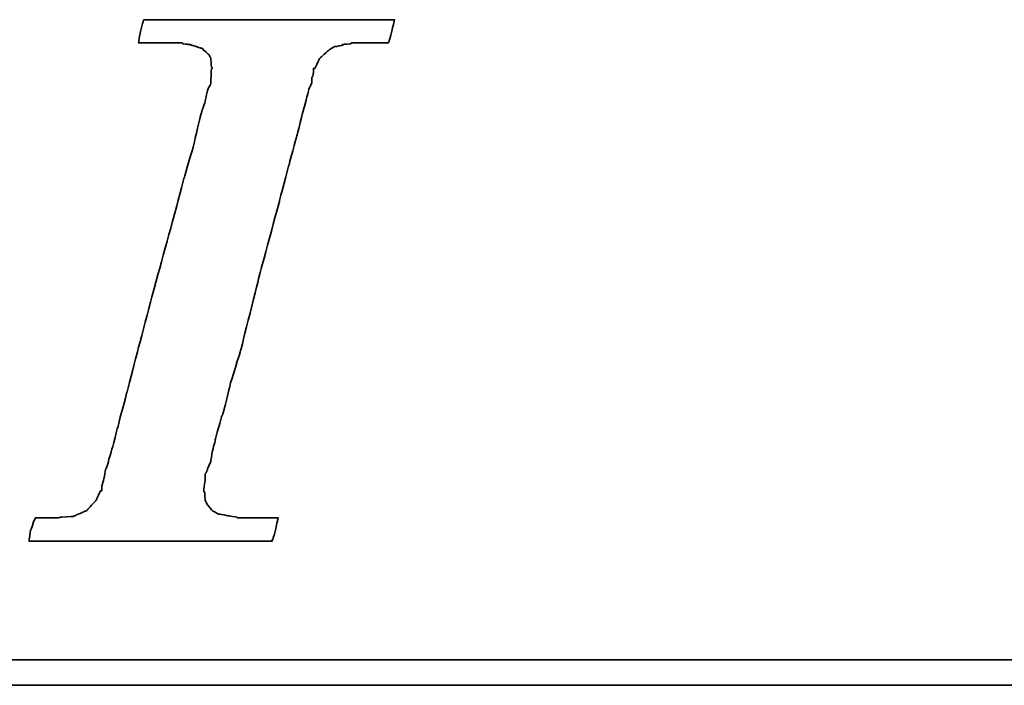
# Model space of a CAD drawing. Header units: millimetres. Extents: x -219 to -55, y 55 to 174.
# Tile 35 of 51: x -89.99 to -87.15, y 126.02 to 127.94. Entities that reach past the tile are written whole.
import ezdxf

# ---------------------------------------------------------------- set-up
doc = ezdxf.new("R2010")
doc.units = ezdxf.units.MM
doc.header["$LTSCALE"] = 0.1
doc.layers.add('DIM', color=4, linetype='CONTINUOUS')
doc.layers.add('layer 1', color=7, linetype='CONTINUOUS')

# ---------------------------------------------------------------- blocks, each defined once
blk = doc.blocks.new('TBI MOTION logo(完整正式版)')
at = {"layer": 'layer 1', "color": 22, "lineweight": 35}
for points, knots in [([(-40.59125, -7.94375), (-40.59125, -7.94375), (-40.97375, -7.94375), (-40.97375, -7.94375), (-40.97375, -7.94375), (-40.97375, -7.94375), (-41.38125, -7.94375), (-41.38125, -7.94375), (-41.38125, -7.94375), (-41.38125, -7.94375), (-41.54875, -7.94375), (-41.54875, -7.94375), (-41.54875, -7.94375), (-41.54875, -7.94375), (-41.59875, -7.94375), (-41.59875, -7.94375), (-41.59875, -7.94375), (-41.59875, -7.94375), (-41.88375, -7.94375), (-41.88375, -7.94375), (-41.88375, -7.94375), (-41.88375, -7.94375), (-41.90875, -7.91875), (-41.90875, -7.91875), (-41.90875, -7.91875), (-41.90875, -7.91875), (-42.19875, -7.87125), (-42.19875, -7.87125), (-42.19875, -7.87125), (-42.19875, -7.87125), (-42.43875, -7.82375), (-42.43875, -7.82375), (-42.43875, -7.82375), (-42.43875, -7.82375), (-42.45875, -7.82375), (-42.45875, -7.82375), (-42.45875, -7.82375), (-42.45875, -7.82375), (-42.48625, -7.82375), (-42.48625, -7.82375), (-42.48625, -7.82375), (-42.48625, -7.82375), (-42.67625, -7.72375), (-42.67625, -7.72375), (-42.67625, -7.72375), (-42.67625, -7.72375), (-42.70125, -7.70375), (-42.70125, -7.70375), (-42.70125, -7.70375), (-42.70125, -7.70375), (-42.72375, -7.67875), (-42.72375, -7.67875), (-42.72375, -7.67875), (-42.72375, -7.67875), (-42.86875, -7.48875), (-42.86875, -7.48875), (-42.86875, -7.48875), (-42.86875, -7.48875), (-42.89375, -7.43875), (-42.89375, -7.43875), (-42.89375, -7.43875), (-42.89375, -7.43875), (-42.91875, -7.38875), (-42.91875, -7.38875), (-42.91875, -7.38875), (-42.91875, -7.38875), (-42.93875, -7.12875), (-42.93875, -7.12875), (-42.93875, -7.12875), (-42.93875, -7.12875), (-42.96375, -7.10375), (-42.96375, -7.10375), (-42.96375, -7.10375), (-42.96375, -7.10375), (-42.96375, -7.05375), (-42.96375, -7.05375), (-42.96375, -7.05375), (-42.96375, -7.05375), (-42.96375, -7.00875), (-42.96375, -7.00875), (-42.96375, -7.00875), (-42.96375, -7.00875), (-42.91875, -6.69625), (-42.91875, -6.69625), (-42.91875, -6.69625), (-42.91875, -6.69625), (-42.91875, -6.62375), (-42.91875, -6.62375), (-42.91875, -6.62375), (-42.91875, -6.62375), (-42.91875, -6.59625), (-42.91875, -6.59625), (-42.91875, -6.59625), (-42.91875, -6.59625), (-42.91875, -6.57375), (-42.91875, -6.57375), (-42.91875, -6.57375), (-42.91875, -6.57375), (-42.91875, -6.52875), (-42.91875, -6.52875), (-42.91875, -6.52875), (-42.91875, -6.52875), (-42.89375, -6.50375), (-42.89375, -6.50375), (-42.89375, -6.50375), (-42.89375, -6.50375), (-42.84375, -6.38375), (-42.84375, -6.38375), (-42.84375, -6.38375), (-42.84375, -6.38375), (-42.84375, -6.35875), (-42.84375, -6.35875), (-42.84375, -6.35875), (-42.84375, -6.35875), (-42.74625, -6.14375), (-42.74625, -6.14375), (-42.74625, -6.14375), (-42.74625, -6.14375), (-42.70125, -5.85375), (-42.70125, -5.85375), (-42.70125, -5.85375), (-42.70125, -5.85375), (-42.60375, -5.47125), (-42.60375, -5.47125), (-42.60375, -5.47125), (-42.60375, -5.47125), (-42.60375, -5.44875), (-42.60375, -5.44875), (-42.60375, -5.44875), (-42.60375, -5.44875), (-42.38875, -4.67875), (-42.38875, -4.67875), (-42.38875, -4.67875), (-42.38875, -4.67875), (-42.36375, -4.65375), (-42.36375, -4.65375), (-42.36375, -4.65375), (-42.36375, -4.65375), (-42.12375, -3.69625), (-42.12375, -3.69625), (-42.12375, -3.69625), (-42.12375, -3.69625), (-42.12375, -3.67374), (-42.12375, -3.67374), (-42.12375, -3.67374), (-42.12375, -3.67374), (-41.78875, -2.59374), (-41.78875, -2.59374), (-41.78875, -2.59374), (-41.78875, -2.59374), (-41.18875, -0.19375), (-41.18875, -0.19375), (-41.18875, -0.19375), (-41.18875, -0.19375), (-40.54375, 2.20624), (-40.54375, 2.20624), (-40.54375, 2.20624), (-40.54375, 2.20624), (-40.25375, 3.30875), (-40.25375, 3.30875), (-40.25375, 3.30875), (-40.25375, 3.30875), (-39.98875, 4.27125), (-39.98875, 4.27125), (-39.98875, 4.27125), (-39.98875, 4.27125), (-39.77375, 5.13125), (-39.77375, 5.13125), (-39.77375, 5.13125), (-39.77375, 5.13125), (-39.67875, 5.47125), (-39.67875, 5.47125), (-39.67875, 5.47125), (-39.67875, 5.47125), (-39.60375, 5.75625), (-39.60375, 5.75625), (-39.60375, 5.75625), (-39.60375, 5.75625), (-39.60375, 5.78125), (-39.60375, 5.78125), (-39.60375, 5.78125), (-39.60375, 5.78125), (-39.50875, 5.97125), (-39.50875, 5.97125), (-39.50875, 5.97125), (-39.50875, 5.97125), (-39.50875, 6.13875), (-39.50875, 6.13875), (-39.50875, 6.13875), (-39.50875, 6.13875), (-39.48625, 6.16625), (-39.48625, 6.16625), (-39.48625, 6.16625), (-39.48625, 6.16625), (-39.46125, 6.28625), (-39.46125, 6.28625), (-39.46125, 6.28625), (-39.46125, 6.28625), (-39.46125, 6.42625), (-39.46125, 6.42625), (-39.46125, 6.42625), (-39.46125, 6.42625), (-39.41375, 6.42625), (-39.41375, 6.42625), (-39.41375, 6.42625), (-39.41375, 6.42625), (-39.29375, 6.69125), (-39.29375, 6.69125), (-39.29375, 6.69125), (-39.29375, 6.69125), (-39.26875, 6.74125), (-39.26875, 6.74125), (-39.26875, 6.74125), (-39.26875, 6.74125), (-39.24375, 6.76625), (-39.24375, 6.76625), (-39.24375, 6.76625), (-39.24375, 6.76625), (-38.98375, 7.00624), (-38.98375, 7.00624), (-38.98375, 7.00624), (-38.98375, 7.00624), (-38.95625, 7.02624), (-38.95625, 7.02624), (-38.95625, 7.02624), (-38.95625, 7.02624), (-38.78875, 7.12624), (-38.78875, 7.12624), (-38.78875, 7.12624), (-38.78875, 7.12624), (-38.76375, 7.12624), (-38.76375, 7.12624), (-38.76375, 7.12624), (-38.76375, 7.12624), (-38.74375, 7.12624), (-38.74375, 7.12624), (-38.74375, 7.12624), (-38.74375, 7.12624), (-38.52875, 7.17125), (-38.52875, 7.17125), (-38.52875, 7.17125), (-38.52875, 7.17125), (-38.52875, 7.19624), (-38.52875, 7.19624), (-38.52875, 7.19624), (-38.52875, 7.19624), (-38.50375, 7.19624), (-38.50375, 7.19624), (-38.50375, 7.19624), (-38.50375, 7.19624), (-38.26125, 7.21875), (-38.26125, 7.21875), (-38.26125, 7.21875), (-38.26125, 7.21875), (-38.23875, 7.24624), (-38.23875, 7.24624), (-38.23875, 7.24624), (-38.23875, 7.24624), (-38.21625, 7.24624), (-38.21625, 7.24624), (-38.21625, 7.24624), (-38.21625, 7.24624), (-38.18875, 7.24624), (-38.18875, 7.24624), (-38.18875, 7.24624), (-38.18875, 7.24624), (-37.90375, 7.24624), (-37.90375, 7.24624), (-37.90375, 7.24624), (-37.90375, 7.24624), (-37.85375, 7.24624), (-37.85375, 7.24624), (-37.85375, 7.24624), (-37.85375, 7.24624), (-37.75875, 7.24624), (-37.75875, 7.24624), (-37.75875, 7.24624), (-37.75875, 7.24624), (-37.42375, 7.24624), (-37.42375, 7.24624), (-37.42375, 7.24624), (-37.42375, 7.24624), (-37.08875, 7.24624), (-37.08875, 7.24624), (-37.08875, 7.24624), (-37.08875, 7.24624), (-37.06375, 7.24624), (-37.06375, 7.24624), (-37.06375, 7.24624), (-37.06375, 7.24624), (-37.06375, 7.26624), (-37.06375, 7.26624), (-37.06375, 7.26624), (-37.06375, 7.26624), (-37.03875, 7.29125), (-37.03875, 7.29125), (-37.03875, 7.29125), (-37.03875, 7.29125), (-37.03875, 7.31625), (-37.03875, 7.31625), (-37.03875, 7.31625), (-37.03875, 7.31625), (-36.94125, 7.67625), (-36.94125, 7.67625), (-36.94125, 7.67625), (-36.94125, 7.67625), (-36.86875, 7.98625), (-36.86875, 7.98625), (-36.86875, 7.98625), (-36.86875, 7.98625), (-36.98875, 7.98625), (-36.98875, 7.98625), (-36.98875, 7.98625), (-36.98875, 7.98625), (-37.42375, 7.98625), (-37.42375, 7.98625), (-37.42375, 7.98625), (-37.42375, 7.98625), (-37.94875, 7.98625), (-37.94875, 7.98625), (-37.94875, 7.98625), (-37.94875, 7.98625), (-38.57375, 7.98625), (-38.57375, 7.98625), (-38.57375, 7.98625), (-38.57375, 7.98625), (-39.29375, 7.98625), (-39.29375, 7.98625), (-39.29375, 7.98625), (-39.29375, 7.98625), (-40.82875, 7.98625), (-40.82875, 7.98625), (-40.82875, 7.98625), (-40.82875, 7.98625), (-42.36375, 7.98625), (-42.36375, 7.98625), (-42.36375, 7.98625), (-42.36375, 7.98625), (-43.08375, 7.98625), (-43.08375, 7.98625), (-43.08375, 7.98625), (-43.08375, 7.98625), (-43.70875, 7.98625), (-43.70875, 7.98625), (-43.70875, 7.98625), (-43.70875, 7.98625), (-44.23375, 7.98625), (-44.23375, 7.98625), (-44.23375, 7.98625), (-44.23375, 7.98625), (-44.66875, 7.98625), (-44.66875, 7.98625), (-44.66875, 7.98625), (-44.66875, 7.98625), (-44.88375, 7.98625), (-44.88375, 7.98625), (-44.88375, 7.98625), (-44.88375, 7.98625), (-44.90875, 7.94125), (-44.90875, 7.94125), (-44.90875, 7.94125), (-44.90875, 7.94125), (-44.90875, 7.91625), (-44.90875, 7.91625), (-44.90875, 7.91625), (-44.90875, 7.91625), (-45.00375, 7.55625), (-45.00375, 7.55625), (-45.00375, 7.55625), (-45.00375, 7.55625), (-45.05375, 7.24624), (-45.05375, 7.24624), (-45.05375, 7.24624), (-45.05375, 7.24624), (-44.61875, 7.24624), (-44.61875, 7.24624), (-44.61875, 7.24624), (-44.61875, 7.24624), (-44.11375, 7.24624), (-44.11375, 7.24624), (-44.11375, 7.24624), (-44.11375, 7.24624), (-43.99375, 7.24624), (-43.99375, 7.24624), (-43.99375, 7.24624), (-43.99375, 7.24624), (-43.94625, 7.24624), (-43.94625, 7.24624), (-43.94625, 7.24624), (-43.94625, 7.24624), (-43.92374, 7.24624), (-43.92374, 7.24624), (-43.92374, 7.24624), (-43.92374, 7.24624), (-43.65875, 7.24624), (-43.65875, 7.24624), (-43.65875, 7.24624), (-43.65875, 7.24624), (-43.63875, 7.21875), (-43.63875, 7.21875), (-43.63875, 7.21875), (-43.63875, 7.21875), (-43.46875, 7.19624), (-43.46875, 7.19624), (-43.46875, 7.19624), (-43.46875, 7.19624), (-43.39875, 7.19624), (-43.39875, 7.19624), (-43.39875, 7.19624), (-43.39875, 7.19624), (-43.37125, 7.17125), (-43.37125, 7.17125), (-43.37125, 7.17125), (-43.37125, 7.17125), (-43.34875, 7.17125), (-43.34875, 7.17125), (-43.34875, 7.17125), (-43.34875, 7.17125), (-43.20375, 7.12624), (-43.20375, 7.12624), (-43.20375, 7.12624), (-43.20375, 7.12624), (-43.05875, 7.07624), (-43.05875, 7.07624), (-43.05875, 7.07624), (-43.05875, 7.07624), (-43.01375, 7.07624), (-43.01375, 7.07624), (-43.01375, 7.07624), (-43.01375, 7.07624), (-42.98875, 7.02624), (-42.98875, 7.02624), (-42.98875, 7.02624), (-42.98875, 7.02624), (-42.79875, 6.86125), (-42.79875, 6.86125), (-42.79875, 6.86125), (-42.79875, 6.86125), (-42.77375, 6.81125), (-42.77375, 6.81125), (-42.77375, 6.81125), (-42.77375, 6.81125), (-42.74625, 6.76625), (-42.74625, 6.76625), (-42.74625, 6.76625), (-42.74625, 6.76625), (-42.72375, 6.47625), (-42.72375, 6.47625), (-42.72375, 6.47625), (-42.72375, 6.47625), (-42.70125, 6.45124), (-42.70125, 6.45124), (-42.70125, 6.45124), (-42.70125, 6.45124), (-42.70125, 6.42625), (-42.70125, 6.42625), (-42.70125, 6.42625), (-42.70125, 6.42625), (-42.72375, 6.40625), (-42.72375, 6.40625), (-42.72375, 6.40625), (-42.72375, 6.40625), (-42.74625, 5.97125), (-42.74625, 5.97125), (-42.74625, 5.97125), (-42.74625, 5.97125), (-42.74625, 5.94625), (-42.74625, 5.94625), (-42.74625, 5.94625), (-42.74625, 5.94625), (-42.74625, 5.92625), (-42.74625, 5.92625), (-42.74625, 5.92625), (-42.74625, 5.92625), (-42.77375, 5.87625), (-42.77375, 5.87625), (-42.77375, 5.87625), (-42.77375, 5.87625), (-42.81875, 5.80625), (-42.81875, 5.80625), (-42.81875, 5.80625), (-42.81875, 5.80625), (-42.86875, 5.63625), (-42.86875, 5.63625), (-42.86875, 5.63625), (-42.86875, 5.63625), (-42.91875, 5.39625), (-42.91875, 5.39625), (-42.91875, 5.39625), (-42.91875, 5.39625), (-42.91875, 5.37124), (-42.91875, 5.37124), (-42.91875, 5.37124), (-42.91875, 5.37124), (-43.01375, 5.10874), (-43.01375, 5.10874), (-43.01375, 5.10874), (-43.01375, 5.10874), (-43.10875, 4.77124), (-43.10875, 4.77124), (-43.10875, 4.77124), (-43.10875, 4.77124), (-43.29875, 3.95625), (-43.29875, 3.95625), (-43.29875, 3.95625), (-43.29875, 3.95625), (-43.58875, 2.95125), (-43.58875, 2.95125), (-43.58875, 2.95125), (-43.58875, 2.95125), (-43.87375, 1.87125), (-43.87375, 1.87125), (-43.87375, 1.87125), (-43.87375, 1.87125), (-44.52625, -0.50374), (-44.52625, -0.50374), (-44.52625, -0.50374), (-44.52625, -0.50374), (-45.14875, -2.85375), (-45.14875, -2.85375), (-45.14875, -2.85375), (-45.14875, -2.85375), (-45.43375, -3.95875), (-45.43375, -3.95875), (-45.43375, -3.95875), (-45.43375, -3.95875), (-45.69875, -4.96875), (-45.69875, -4.96875), (-45.69875, -4.96875), (-45.69875, -4.96875), (-45.91375, -5.78375), (-45.91375, -5.78375), (-45.91375, -5.78375), (-45.91375, -5.78375), (-46.01375, -6.11875), (-46.01375, -6.11875), (-46.01375, -6.11875), (-46.01375, -6.11875), (-46.01375, -6.14375), (-46.01375, -6.14375), (-46.01375, -6.14375), (-46.01375, -6.14375), (-46.10875, -6.40875), (-46.10875, -6.40875), (-46.10875, -6.40875), (-46.10875, -6.40875), (-46.15375, -6.64875), (-46.15375, -6.64875), (-46.15375, -6.64875), (-46.15375, -6.64875), (-46.20375, -6.83875), (-46.20375, -6.83875), (-46.20375, -6.83875), (-46.20375, -6.83875), (-46.22875, -6.93375), (-46.22875, -6.93375), (-46.22875, -6.93375), (-46.22875, -6.93375), (-46.22875, -7.07875), (-46.22875, -7.07875), (-46.22875, -7.07875), (-46.22875, -7.07875), (-46.27375, -7.07875), (-46.27375, -7.07875), (-46.27375, -7.07875), (-46.27375, -7.07875), (-46.39375, -7.34375), (-46.39375, -7.34375), (-46.39375, -7.34375), (-46.39375, -7.34375), (-46.39375, -7.36875), (-46.39375, -7.36875), (-46.39375, -7.36875), (-46.39375, -7.36875), (-46.42125, -7.38875), (-46.42125, -7.38875), (-46.42125, -7.38875), (-46.42125, -7.38875), (-46.68375, -7.67875), (-46.68375, -7.67875), (-46.68375, -7.67875), (-46.68375, -7.67875), (-46.70875, -7.70375), (-46.70875, -7.70375), (-46.70875, -7.70375), (-46.70875, -7.70375), (-46.75375, -7.72375), (-46.75375, -7.72375), (-46.75375, -7.72375), (-46.75375, -7.72375), (-47.08875, -7.87125), (-47.08875, -7.87125), (-47.08875, -7.87125), (-47.08875, -7.87125), (-47.11625, -7.87125), (-47.11625, -7.87125), (-47.11625, -7.87125), (-47.11625, -7.87125), (-47.13875, -7.89375), (-47.13875, -7.89375), (-47.13875, -7.89375), (-47.13875, -7.89375), (-47.56875, -7.91875), (-47.56875, -7.91875), (-47.56875, -7.91875), (-47.56875, -7.91875), (-47.59625, -7.94375), (-47.59625, -7.94375), (-47.59625, -7.94375), (-47.59625, -7.94375), (-47.64375, -7.94375), (-47.64375, -7.94375), (-47.64375, -7.94375), (-47.64375, -7.94375), (-47.73625, -7.94375), (-47.73625, -7.94375), (-47.73625, -7.94375), (-47.73625, -7.94375), (-48.07375, -7.94375), (-48.07375, -7.94375), (-48.07375, -7.94375), (-48.07375, -7.94375), (-48.36125, -7.94375), (-48.36125, -7.94375), (-48.36125, -7.94375), (-48.36125, -7.94375), (-48.36125, -7.96625), (-48.36125, -7.96625), (-48.36125, -7.96625), (-48.36125, -7.96625), (-48.36125, -7.99125), (-48.36125, -7.99125), (-48.36125, -7.99125), (-48.36125, -7.99125), (-48.38875, -8.01375), (-48.38875, -8.01375), (-48.38875, -8.01375), (-48.38875, -8.01375), (-48.50875, -8.34875), (-48.50875, -8.34875), (-48.50875, -8.34875), (-48.50875, -8.34875), (-48.55375, -8.68625), (-48.55375, -8.68625), (-48.55375, -8.68625), (-48.55375, -8.68625), (-48.45875, -8.68625), (-48.45875, -8.68625), (-48.45875, -8.68625), (-48.45875, -8.68625), (-48.07375, -8.68625), (-48.07375, -8.68625), (-48.07375, -8.68625), (-48.07375, -8.68625), (-47.52375, -8.68625), (-47.52375, -8.68625), (-47.52375, -8.68625), (-47.52375, -8.68625), (-46.92375, -8.68625), (-46.92375, -8.68625), (-46.92375, -8.68625), (-46.92375, -8.68625), (-46.25375, -8.68625), (-46.25375, -8.68625), (-46.25375, -8.68625), (-46.25375, -8.68625), (-46.20375, -8.68625), (-46.20375, -8.68625), (-46.20375, -8.68625), (-46.20375, -8.68625), (-44.71375, -8.68625), (-44.71375, -8.68625), (-44.71375, -8.68625), (-44.71375, -8.68625), (-43.22875, -8.68625), (-43.22875, -8.68625), (-43.22875, -8.68625), (-43.22875, -8.68625), (-42.55875, -8.68625), (-42.55875, -8.68625), (-42.55875, -8.68625), (-42.55875, -8.68625), (-42.50875, -8.68625), (-42.50875, -8.68625), (-42.50875, -8.68625), (-42.50875, -8.68625), (-41.93375, -8.68625), (-41.93375, -8.68625), (-41.93375, -8.68625), (-41.93375, -8.68625), (-41.38125, -8.68625), (-41.38125, -8.68625), (-41.38125, -8.68625), (-41.38125, -8.68625), (-40.97375, -8.68625), (-40.97375, -8.68625), (-40.97375, -8.68625), (-40.97375, -8.68625), (-40.78125, -8.68625), (-40.78125, -8.68625), (-40.78125, -8.68625), (-40.78125, -8.68625), (-40.78125, -8.63875), (-40.78125, -8.63875), (-40.78125, -8.63875), (-40.78125, -8.63875), (-40.75875, -8.63875), (-40.75875, -8.63875), (-40.75875, -8.63875), (-40.75875, -8.63875), (-40.66375, -8.27875), (-40.66375, -8.27875), (-40.66375, -8.27875), (-40.66375, -8.27875), (-40.59125, -7.94375), (-40.59125, -7.94375)], [0, 0, 0, 0, 0.00558659, 0.00558659, 0.00558659, 0.0055866, 0.01117318, 0.01117318, 0.01117318, 0.01117319, 0.01675978, 0.01675978, 0.01675978, 0.01675979, 0.02234637, 0.02234637, 0.02234637, 0.02234638, 0.02793296, 0.02793296, 0.02793296, 0.02793297, 0.03351955, 0.03351955, 0.03351955, 0.03351956, 0.03910615, 0.03910615, 0.03910615, 0.03910616, 0.04469274, 0.04469274, 0.04469274, 0.04469275, 0.05027933, 0.05027933, 0.05027933, 0.05027934, 0.05586592, 0.05586592, 0.05586592, 0.05586593, 0.06145251, 0.06145251, 0.06145251, 0.06145252, 0.06703911, 0.06703911, 0.06703911, 0.06703912, 0.0726257, 0.0726257, 0.0726257, 0.07262571, 0.07821229, 0.07821229, 0.07821229, 0.0782123, 0.08379888, 0.08379888, 0.08379888, 0.08379889, 0.08938547, 0.08938547, 0.08938547, 0.08938548, 0.09497207, 0.09497207, 0.09497207, 0.09497208, 0.10055866, 0.10055866, 0.10055866, 0.10055867, 0.10614525, 0.10614525, 0.10614525, 0.10614526, 0.11173184, 0.11173184, 0.11173184, 0.11173185, 0.11731844, 0.11731844, 0.11731844, 0.11731845, 0.12290503, 0.12290503, 0.12290503, 0.12290504, 0.12849162, 0.12849162, 0.12849162, 0.12849163, 0.13407821, 0.13407821, 0.13407821, 0.13407822, 0.1396648, 0.1396648, 0.1396648, 0.13966481, 0.1452514, 0.1452514, 0.1452514, 0.14525141, 0.15083799, 0.15083799, 0.15083799, 0.150838, 0.15642458, 0.15642458, 0.15642458, 0.15642459, 0.16201117, 0.16201117, 0.16201117, 0.16201118, 0.16759777, 0.16759777, 0.16759777, 0.16759778, 0.17318436, 0.17318436, 0.17318436, 0.17318437, 0.17877095, 0.17877095, 0.17877095, 0.17877096, 0.18435754, 0.18435754, 0.18435754, 0.18435755, 0.18994413, 0.18994413, 0.18994413, 0.18994414, 0.19553073, 0.19553073, 0.19553073, 0.19553074, 0.20111732, 0.20111732, 0.20111732, 0.20111733, 0.20670391, 0.20670391, 0.20670391, 0.20670392, 0.2122905, 0.2122905, 0.2122905, 0.21229051, 0.21787709, 0.21787709, 0.21787709, 0.2178771, 0.22346369, 0.22346369, 0.22346369, 0.2234637, 0.22905028, 0.22905028, 0.22905028, 0.22905029, 0.23463687, 0.23463687, 0.23463687, 0.23463688, 0.24022346, 0.24022346, 0.24022346, 0.24022347, 0.24581006, 0.24581006, 0.24581006, 0.24581007, 0.25139665, 0.25139665, 0.25139665, 0.25139666, 0.25698324, 0.25698324, 0.25698324, 0.25698325, 0.26256983, 0.26256983, 0.26256983, 0.26256984, 0.26815642, 0.26815642, 0.26815642, 0.26815643, 0.27374302, 0.27374302, 0.27374302, 0.27374303, 0.27932961, 0.27932961, 0.27932961, 0.27932962, 0.2849162, 0.2849162, 0.2849162, 0.28491621, 0.29050279, 0.29050279, 0.29050279, 0.2905028, 0.29608939, 0.29608939, 0.29608939, 0.2960894, 0.30167598, 0.30167598, 0.30167598, 0.30167599, 0.30726257, 0.30726257, 0.30726257, 0.30726258, 0.31284916, 0.31284916, 0.31284916, 0.31284917, 0.31843575, 0.31843575, 0.31843575, 0.31843576, 0.32402235, 0.32402235, 0.32402235, 0.32402236, 0.32960894, 0.32960894, 0.32960894, 0.32960895, 0.33519553, 0.33519553, 0.33519553, 0.33519554, 0.34078212, 0.34078212, 0.34078212, 0.34078213, 0.34636872, 0.34636872, 0.34636872, 0.34636873, 0.35195531, 0.35195531, 0.35195531, 0.35195532, 0.3575419, 0.3575419, 0.3575419, 0.35754191, 0.36312849, 0.36312849, 0.36312849, 0.3631285, 0.36871508, 0.36871508, 0.36871508, 0.36871509, 0.37430168, 0.37430168, 0.37430168, 0.37430169, 0.37988827, 0.37988827, 0.37988827, 0.37988828, 0.38547486, 0.38547486, 0.38547486, 0.38547487, 0.39106145, 0.39106145, 0.39106145, 0.39106146, 0.39664804, 0.39664804, 0.39664804, 0.39664805, 0.40223464, 0.40223464, 0.40223464, 0.40223465, 0.40782123, 0.40782123, 0.40782123, 0.40782124, 0.41340782, 0.41340782, 0.41340782, 0.41340783, 0.41899441, 0.41899441, 0.41899441, 0.41899442, 0.42458101, 0.42458101, 0.42458101, 0.42458102, 0.4301676, 0.4301676, 0.4301676, 0.43016761, 0.43575419, 0.43575419, 0.43575419, 0.4357542, 0.44134078, 0.44134078, 0.44134078, 0.44134079, 0.44692737, 0.44692737, 0.44692737, 0.44692738, 0.45251397, 0.45251397, 0.45251397, 0.45251398, 0.45810056, 0.45810056, 0.45810056, 0.45810057, 0.46368715, 0.46368715, 0.46368715, 0.46368716, 0.46927374, 0.46927374, 0.46927374, 0.46927375, 0.47486034, 0.47486034, 0.47486034, 0.47486035, 0.48044693, 0.48044693, 0.48044693, 0.48044694, 0.48603352, 0.48603352, 0.48603352, 0.48603353, 0.49162011, 0.49162011, 0.49162011, 0.49162012, 0.4972067, 0.4972067, 0.4972067, 0.49720671, 0.5027933, 0.5027933, 0.5027933, 0.50279331, 0.50837989, 0.50837989, 0.50837989, 0.5083799, 0.51396648, 0.51396648, 0.51396648, 0.51396649, 0.51955307, 0.51955307, 0.51955307, 0.51955308, 0.52513966, 0.52513966, 0.52513966, 0.52513967, 0.53072626, 0.53072626, 0.53072626, 0.53072627, 0.53631285, 0.53631285, 0.53631285, 0.53631286, 0.54189944, 0.54189944, 0.54189944, 0.54189945, 0.54748603, 0.54748603, 0.54748603, 0.54748604, 0.55307263, 0.55307263, 0.55307263, 0.55307264, 0.55865922, 0.55865922, 0.55865922, 0.55865923, 0.56424581, 0.56424581, 0.56424581, 0.56424582, 0.5698324, 0.5698324, 0.5698324, 0.56983241, 0.57541899, 0.57541899, 0.57541899, 0.575419, 0.58100559, 0.58100559, 0.58100559, 0.5810056, 0.58659218, 0.58659218, 0.58659218, 0.58659219, 0.59217877, 0.59217877, 0.59217877, 0.59217878, 0.59776536, 0.59776536, 0.59776536, 0.59776537, 0.60335196, 0.60335196, 0.60335196, 0.60335197, 0.60893855, 0.60893855, 0.60893855, 0.60893856, 0.61452514, 0.61452514, 0.61452514, 0.61452515, 0.62011173, 0.62011173, 0.62011173, 0.62011174, 0.62569832, 0.62569832, 0.62569832, 0.62569833, 0.63128492, 0.63128492, 0.63128492, 0.63128493, 0.63687151, 0.63687151, 0.63687151, 0.63687152, 0.6424581, 0.6424581, 0.6424581, 0.64245811, 0.64804469, 0.64804469, 0.64804469, 0.6480447, 0.65363128, 0.65363128, 0.65363128, 0.65363129, 0.65921788, 0.65921788, 0.65921788, 0.65921789, 0.66480447, 0.66480447, 0.66480447, 0.66480448, 0.67039106, 0.67039106, 0.67039106, 0.67039107, 0.67597765, 0.67597765, 0.67597765, 0.67597766, 0.68156425, 0.68156425, 0.68156425, 0.68156426, 0.68715084, 0.68715084, 0.68715084, 0.68715085, 0.69273743, 0.69273743, 0.69273743, 0.69273744, 0.69832402, 0.69832402, 0.69832402, 0.69832403, 0.70391061, 0.70391061, 0.70391061, 0.70391062, 0.70949721, 0.70949721, 0.70949721, 0.70949722, 0.7150838, 0.7150838, 0.7150838, 0.71508381, 0.72067039, 0.72067039, 0.72067039, 0.7206704, 0.72625698, 0.72625698, 0.72625698, 0.72625699, 0.73184358, 0.73184358, 0.73184358, 0.73184359, 0.73743017, 0.73743017, 0.73743017, 0.73743018, 0.74301676, 0.74301676, 0.74301676, 0.74301677, 0.74860335, 0.74860335, 0.74860335, 0.74860336, 0.75418994, 0.75418994, 0.75418994, 0.75418995, 0.75977654, 0.75977654, 0.75977654, 0.75977655, 0.76536313, 0.76536313, 0.76536313, 0.76536314, 0.77094972, 0.77094972, 0.77094972, 0.77094973, 0.77653631, 0.77653631, 0.77653631, 0.77653632, 0.78212291, 0.78212291, 0.78212291, 0.78212292, 0.7877095, 0.7877095, 0.7877095, 0.78770951, 0.79329609, 0.79329609, 0.79329609, 0.7932961, 0.79888268, 0.79888268, 0.79888268, 0.79888269, 0.80446927, 0.80446927, 0.80446927, 0.80446928, 0.81005587, 0.81005587, 0.81005587, 0.81005588, 0.81564246, 0.81564246, 0.81564246, 0.81564247, 0.82122905, 0.82122905, 0.82122905, 0.82122906, 0.82681564, 0.82681564, 0.82681564, 0.82681565, 0.83240223, 0.83240223, 0.83240223, 0.83240224, 0.83798883, 0.83798883, 0.83798883, 0.83798884, 0.84357542, 0.84357542, 0.84357542, 0.84357543, 0.84916201, 0.84916201, 0.84916201, 0.84916202, 0.8547486, 0.8547486, 0.8547486, 0.85474861, 0.8603352, 0.8603352, 0.8603352, 0.86033521, 0.86592179, 0.86592179, 0.86592179, 0.8659218, 0.87150838, 0.87150838, 0.87150838, 0.87150839, 0.87709497, 0.87709497, 0.87709497, 0.87709498, 0.88268156, 0.88268156, 0.88268156, 0.88268157, 0.88826816, 0.88826816, 0.88826816, 0.88826817, 0.89385475, 0.89385475, 0.89385475, 0.89385476, 0.89944134, 0.89944134, 0.89944134, 0.89944135, 0.90502793, 0.90502793, 0.90502793, 0.90502794, 0.91061453, 0.91061453, 0.91061453, 0.91061454, 0.91620112, 0.91620112, 0.91620112, 0.91620113, 0.92178771, 0.92178771, 0.92178771, 0.92178772, 0.9273743, 0.9273743, 0.9273743, 0.92737431, 0.93296089, 0.93296089, 0.93296089, 0.9329609, 0.93854749, 0.93854749, 0.93854749, 0.9385475, 0.94413408, 0.94413408, 0.94413408, 0.94413409, 0.94972067, 0.94972067, 0.94972067, 0.94972068, 0.95530726, 0.95530726, 0.95530726, 0.95530727, 0.96089385, 0.96089385, 0.96089385, 0.96089386, 0.96648045, 0.96648045, 0.96648045, 0.96648046, 0.97206704, 0.97206704, 0.97206704, 0.97206705, 0.97765363, 0.97765363, 0.97765363, 0.97765364, 0.98324022, 0.98324022, 0.98324022, 0.98324023, 0.98882682, 0.98882682, 0.98882682, 0.98882683, 0.99441341, 0.99441341, 0.99441341, 0.99441342, 1, 1, 1, 1]), ([(75.90875, -9.47875), (75.90875, -9.47875), (75.90875, -12.28625), (75.90875, -12.28625), (75.90875, -12.28625), (75.90875, -12.28625), (75.90875, -12.47875), (75.90875, -12.47875), (75.90875, -12.47875), (75.90875, -12.47875), (75.71625, -12.47875), (75.71625, -12.47875), (75.71625, -12.47875), (75.71625, -12.47875), (-88.32875, -12.47875), (-88.32875, -12.47875), (-88.32875, -12.47875), (-88.32875, -12.47875), (-88.32875, -13.29375), (-88.32875, -13.29375), (-88.32875, -13.29375), (-88.32875, -13.29375), (82.89125, -13.29375), (82.89125, -13.29375), (82.89125, -13.29375), (82.89125, -13.29375), (75.90875, -9.47875), (75.90875, -9.47875)], [0, 0, 0, 0, 0.14285714, 0.14285714, 0.14285714, 0.14285715, 0.28571429, 0.28571429, 0.28571429, 0.2857143, 0.42857143, 0.42857143, 0.42857143, 0.42857144, 0.57142857, 0.57142857, 0.57142857, 0.57142858, 0.71428571, 0.71428571, 0.71428571, 0.71428572, 0.85714286, 0.85714286, 0.85714286, 0.85714287, 1, 1, 1, 1])]:
    blk.add_open_spline(points, degree=3, knots=knots, dxfattribs=at)

msp = doc.modelspace()

# ---------------------------------------------------------------- block references
at = {"layer": 'DIM', "color": 7, "xscale": 0.09038785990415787, "yscale": 0.09038785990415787, "zscale": 0.09038785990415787}
msp.add_blockref('TBI MOTION logo(完整正式版)', (-85.577, 127.2173), dxfattribs=at)

doc.saveas('drawing.dxf')
